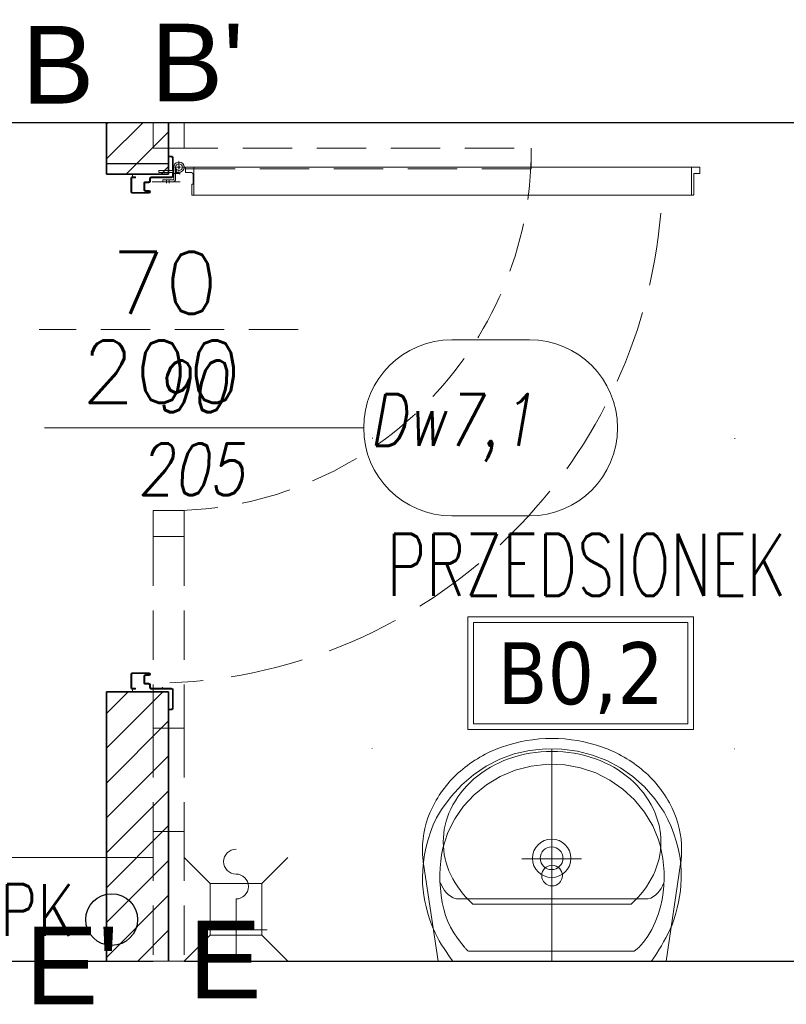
# Model space of a CAD drawing. Header units: millimetres. Extents: x 28291 to 177760, y -399809 to -170937.
# Tile 142 of 256: x 52119 to 52267, y -195422 to -195232. Entities that reach past the tile are written whole.
import ezdxf
from ezdxf.enums import TextEntityAlignment as Align

# ---------------------------------------------------------------- set-up
doc = ezdxf.new("R2010")
doc.units = ezdxf.units.MM
for name, pattern in [('CENTER', [0.6, 0.375, -0.075, 0.075, -0.075]), ('DOT', [6.35, 0, -6.35]), ('Hidden Line', [391.222223, 282.222223, -109]), ('HIDDEN2', [4.7625, 3.175, -1.5875])]:
    doc.linetypes.add(name, pattern=pattern)
doc.layers.get('0').update_dxf_attribs({"lineweight": 0})
for name, color, linetype, lineweight in [('!! 0_ Istn-sciany', 3, 'Continuous', 30), ('!! 0_ Istn-widok', 1, 'Continuous', 15), ('!! 0_Opis_pom', 9, 'Continuous', 13), ('Dimension (ISO)', 7, 'Continuous', 25)]:
    doc.layers.add(name, color=color, linetype=linetype, lineweight=lineweight)
for name, color, linetype, lineweight, true_color in [('!! 0_Istn-armatura', 9, 'Continuous', 9, 0x808080), ('!! 1_drzwi-linia - zrealizowane', 7, 'Continuous', 5, 0x7a7a7a), ('!! 1_PROJ ŚCIANY  - zrealizowane', 9, 'Continuous', 35, 0x808080), ('!! 2 ZABUDOWA GK-MDF', 7, 'Continuous', 13, 0x7a7a7a), ('!! 2_Hatch_zamurowania', 7, 'Continuous', 5, 0xc6c8c8), ('!! 2_OPIS DRZWI ZREAZL', 7, 'Continuous', 5, 0xb5b5b5), ('!! 2_WYPOS- SANITARNE - zrealizowane', 9, 'Continuous', 0, 0x808080)]:
    doc.layers.add(name, color=color, linetype=linetype, lineweight=lineweight, true_color=true_color)
doc.layers.add('!! 0_opis pionów', color=4, linetype='Continuous')
doc.layers.add('!! 2_oznaczenia narozniki', color=7, linetype='Continuous')
doc.layers.add('!! 2_WYBURZENIA DO REMONTU', color=7, linetype='Continuous', lineweight=0, true_color=0x4d4d4d, plot=False)
doc.styles.add('50', font='ROMANS.shx', dxfattribs={"width": 0.8, "height": 10})
doc.styles.add('ARCHETYP', font='romans.shx', dxfattribs={"height": 15})
doc.styles.add('ARIAL', font='tahoma.ttf')
doc.styles.add('Note Text (ISO)', font='tahoma.ttf')
doc.styles.add('TXT', font='simplex.shx')
doc.dimstyles.new('Default (ISO)', dxfattribs={"dimscale": 5, "dimtxt": 5, "dimasz": 5, "dimexe": 3.175, "dimexo": 0, "dimgap": 0.762, "dimtad": 1, "dimdec": 0, "dimrnd": 1e-08, "dimzin": 0, "dimtxsty": 'Note Text (ISO)', "dimcen": 0.09, "dimdle": 10, "dimclrd": 256, "dimclre": 256, "dimclrt": 256, "dimazin": 0, "dimtfac": 0.70104, "dimtmove": 0, "dimatfit": 3, "dimfxl": 1, "dimtolj": 1, "dimtzin": 0, "dimlwd": -1, "dimlwe": -1, "dimarcsym": 0})

# ---------------------------------------------------------------- blocks, each defined once
blk = doc.blocks.new('A$C578D6593')
for p, q in [((-26.36, 0), (-29.16, 18.76)), ((17.64, 0), (20.43, 18.76)), ((-19.63, 11), (10.9, 11)), ((-26.36, 0), (17.64, 0))]:
    blk.add_line(p, q)
blk.add_circle((-4.36, 16.5), 2)
for centre, radius, start, end in [((-4.36, 14), 29, 90, 109.6071), ((-4.36, 14), 29, 70.3929, 90), ((-5.67, 17.67), 25.11, 109.6071, 130.6955), ((-4.36, 15.5), 25, 90, 109.6071), ((-4.36, 15.5), 25, 70.3929, 90), ((-3.06, 17.67), 25.11, 49.3045, 70.3929), ((-5.67, 19.17), 21.11, 109.6071, 130.6955), ((-3.06, 19.17), 21.11, 49.3045, 70.3929), ((-7.68, 20), 22.03, 130.6955, 154.2825), ((-1.05, 20), 22.03, 25.7175, 49.3045), ((-7.68, 21.5), 18.03, 130.6955, 154.2825), ((-1.05, 21.5), 18.03, 25.7175, 49.3045), ((-10.79, 21.5), 18.58, 154.2825, 180), ((-10.79, 23), 14.58, 154.2825, 180), ((2.06, 23), 14.58, 0, 25.7175), ((2.06, 21.5), 18.58, 0, 25.7175), ((-10.79, 23), 14.58, 180, 205.7175), ((2.06, 23), 14.58, 334.2825, 0), ((-10.79, 21.5), 18.58, 180, 188.4794), ((2.06, 21.5), 18.58, 351.5206, 0), ((-7.68, 24.5), 18.03, 205.7175, 228.4823), ((-1.05, 24.5), 18.03, 311.5177, 334.2825)]:
    blk.add_arc(centre, radius, start, end)
blk = doc.blocks.new('A$C19D82A3D')
for points in [[(-5, 10), (-10, 15)], [(5, 10), (10, 15)], [(-5, 0), (-10, -5)], [(5, 0), (10, -5)]]:
    blk.add_lwpolyline(points)
blk.add_lwpolyline([(-5, 10), (5, 10), (5, 0), (-5, 0)], close=True)
blk = doc.blocks.new('A$C22F40D41')
for points in [[(6, -6), (6, 6)], [(0, 0), (12, 0)]]:
    blk.add_lwpolyline(points)
for centre, start, end in [((19.2, 0), 0, 180), ((14.4, 0), 180, 0)]:
    blk.add_arc(centre, 2.4, start, end)
blk = doc.blocks.new('A$C527aaae0')
at = {"lineweight": 5}
for points in [[(0, 0), (0, -0.4111)], [(0.1863, -0.1214), (0.1863, -0.1211)], [(0.1863, -0.1211), (0.1863, -0.1214)], [(-0.0573, -0.1985), (0.0582, -0.1985)]]:
    blk.add_lwpolyline(points, dxfattribs=at)
for points in [[(0.1915, -0.001), (0.1975, -0.0093), (0.203, -0.0173), (0.2082, -0.025), (0.213, -0.0326), (0.2175, -0.0402), (0.2216, -0.0479), (0.2255, -0.0558), (0.2292, -0.0639), (0.2328, -0.0735), (0.2366, -0.0845), (0.2399, -0.0953), (0.2429, -0.1061), (0.2453, -0.1169), (0.2473, -0.1278), (0.2487, -0.1389), (0.2495, -0.1502), (0.2498, -0.1618), (0.2492, -0.1766), (0.2478, -0.1918), (0.2457, -0.2067), (0.2428, -0.2214), (0.239, -0.2358), (0.2344, -0.25), (0.2289, -0.2639), (0.2225, -0.2775), (0.2132, -0.2936), (0.1947, -0.319), (0.174, -0.3415), (0.1513, -0.361), (0.1268, -0.3776), (0.1005, -0.391), (0.0726, -0.4011), (0.0432, -0.4079), (0.0125, -0.4112), (-0.0191, -0.4105), (-0.0495, -0.4063), (-0.0786, -0.3988), (-0.1062, -0.3881), (-0.1321, -0.3743), (-0.1563, -0.3574), (-0.1786, -0.3374), (-0.1988, -0.3143), (-0.2168, -0.2883), (-0.2237, -0.2746), (-0.2299, -0.2608), (-0.2353, -0.2468), (-0.24, -0.2327), (-0.2438, -0.2183), (-0.2467, -0.2037), (-0.2487, -0.1888), (-0.2498, -0.1735), (-0.2497, -0.1595), (-0.249, -0.1479), (-0.2479, -0.1367), (-0.2463, -0.1256), (-0.2444, -0.1148), (-0.242, -0.104), (-0.2392, -0.0932), (-0.2359, -0.0823), (-0.2322, -0.0712), (-0.2282, -0.0623), (-0.2242, -0.0541), (-0.22, -0.0461), (-0.2157, -0.0381), (-0.2113, -0.0303), (-0.2067, -0.0225), (-0.2019, -0.0148), (-0.1969, -0.0071), (-0.1921, -0.001)], [(0.1608, -0.0198), (0.1622, -0.0209), (0.1634, -0.022), (0.1645, -0.023), (0.1654, -0.024), (0.1663, -0.025), (0.1672, -0.0261), (0.1682, -0.0273), (0.1692, -0.0287), (0.1739, -0.0344), (0.1821, -0.0451), (0.1893, -0.0557), (0.1954, -0.0665), (0.2007, -0.0776), (0.2051, -0.0891), (0.2087, -0.1012), (0.2116, -0.114), (0.2138, -0.1277), (0.2152, -0.1416), (0.216, -0.1551), (0.2162, -0.1682), (0.2158, -0.181), (0.2146, -0.1937), (0.2128, -0.2063), (0.2103, -0.2189), (0.2069, -0.2316), (0.2007, -0.2493), (0.1874, -0.2756), (0.1704, -0.3001), (0.1499, -0.3221), (0.1263, -0.3413), (0.1, -0.3573), (0.0711, -0.3696), (0.0402, -0.3777), (0.0074, -0.3812), (-0.0248, -0.3802), (-0.0555, -0.3745), (-0.0846, -0.3645), (-0.1119, -0.3506), (-0.1369, -0.3331), (-0.1592, -0.3122), (-0.1785, -0.2885), (-0.1945, -0.2622), (-0.2053, -0.2373), (-0.2088, -0.2247), (-0.2117, -0.2119), (-0.2139, -0.1991), (-0.2155, -0.1862), (-0.2165, -0.1732), (-0.2167, -0.1601), (-0.2161, -0.147), (-0.2148, -0.1337), (-0.2129, -0.12), (-0.2097, -0.1056), (-0.2052, -0.0909), (-0.1995, -0.0763), (-0.1928, -0.0622), (-0.1851, -0.049), (-0.1767, -0.0372), (-0.1676, -0.0271), (-0.159, -0.0198)]]:
    blk.add_lwpolyline(points, close=True)
blk.add_lwpolyline([(0.2151, -0.1518), (0.2126, -0.1464), (0.21, -0.1415), (0.2071, -0.1372), (0.2038, -0.1333), (0.2, -0.1297), (0.1955, -0.1264), (0.1903, -0.1232), (0.1842, -0.1211), (-0.1851, -0.1211), (-0.1909, -0.1228), (-0.1959, -0.1256), (-0.2003, -0.1289), (-0.2043, -0.1326), (-0.2078, -0.1367), (-0.2109, -0.1413), (-0.2137, -0.1463), (-0.2163, -0.1518), (-0.2163, -0.1521)])
at = {"linetype": 'DOT'}
blk.add_lwpolyline([(-0.3533, -0.4109), (0.3467, -0.4109), (0.3467, -1.0109), (-0.3533, -1.0109)], close=True, dxfattribs=at)
for radius in [0.0371, 0.0219]:
    blk.add_circle((0.0005, -0.1995), radius)
blk = doc.blocks.new('zaw-dr-90-p')
at = {"color": 2, "linetype": 'CENTER', "ltscale": 0.2}
for p, q in [((24.5, 24), (31, 24)), ((12, 0), (-12, 0)), ((0, 12), (0, -12)), ((24.5, 19), (31, 19))]:
    blk.add_line(p, q, dxfattribs=at)
at = {"ltscale": 0.2}
for p, q in [((10, 12), (6.5, 12)), ((10, 0), (10, 6.5))]:
    blk.add_line(p, q, dxfattribs=at)
blk.add_lwpolyline([(10, 10), (10, 39), (6.5, 39), (6.5, 10)], dxfattribs=at)
blk.add_lwpolyline([(0, 6.5), (23.5, 6.5, 0.414214), (28, 11), (28, 31), (24.5, 31), (24.5, 11, -0.414214), (23.5, 10), (0, 10, 4.561698), (7.6, 6.5), (4.9, 4.2)], format="xyb", dxfattribs=at)
blk.add_lwpolyline([(-0.2, -0.2), (-2.5, -0.2), (-2.5, 0.2), (-0.2, 0.2), (-0.2, 2.5), (0.2, 2.5), (0.2, 0.2), (2.8, 0.2), (2.8, -0.2), (0.2, -0.2), (0.2, -2.8), (-0.2, -2.8)], close=True)
blk.add_circle((0, 0), 6.5, dxfattribs=at)
blk = doc.blocks.new('drzwi 90- sc 12')
for p, q in [((-13616.12, 20410.26), (-13620.22, 20410.26)), ((-13616.12, 20410.26), (-13620, 20410.26)), ((-13618.17, 20410.26), (-13616.22, 20410.26)), ((-13618.17, 20410.26), (-13616.22, 20410.26)), ((-13616.12, 20410.26), (-13616.12, 20411.46)), ((-13616.12, 20411.46), (-13615.02, 20411.46)), ((-13614.92, 20411.36), (-13614.92, 20313.77)), ((-13620.32, 20410.16), (-13620.32, 20313.77)), ((-13614.92, 20409.86), (-13620.32, 20409.86)), ((-13620.32, 20313.47), (-13620.32, 20317.97)), ((-13614.92, 20312.27), (-13614.92, 20317.97)), ((-13614.92, 20313.77), (-13620.32, 20313.77)), ((-13618.22, 20313.37), (-13620.22, 20313.37)), ((-13618.22, 20313.67), (-13618.22, 20313.37)), ((-13618.22, 20313.67), (-13616.42, 20313.67)), ((-13615.92, 20313.17), (-13615.92, 20312.17)), ((-13615.92, 20312.17), (-13615.02, 20312.17)), ((-13617.77, 20311.12), (-13617.77, 20305.72)), ((-13617.77, 20311.12), (-13617.77, 20305.72)), ((-13616.17, 20309.92), (-13617.37, 20309.92)), ((-13616.17, 20309.92), (-13616.17, 20311.02)), ((-13715.57, 20308.32), (-13715.57, 20308.56)), ((-13715.57, 20307.69), (-13715.57, 20308.56)), ((-13715.57, 20307.82), (-13715.57, 20308.56)), ((-13715.57, 20307.72), (-13715.37, 20307.72)), ((-13715.77, 20301.96), (-13716.27, 20301.96)), ((-13616.77, 20301.96), (-13616.27, 20301.96))]:
    blk.add_line(p, q)
for points in [[(-13665.27, 20284.96), (-13665.27, 20325.83)], [(-13615.57, 20309.64), (-13615.32, 20309.64), (-13615.32, 20309.82), (-13616.32, 20309.82), (-13616.32, 20309.64), (-13615.92, 20309.64)]]:
    blk.add_lwpolyline(points)
at = {"ltscale": 0.2}
for points in [[(-13715.57, 20307.51), (-13715.57, 20309.48, 0.414214), (-13715.91, 20309.82), (-13719.43, 20309.82, 0.414214), (-13719.77, 20309.48), (-13719.77, 20308.92), (-13719.59, 20308.92), (-13719.59, 20309.48, -0.414214), (-13719.43, 20309.64), (-13716.97, 20309.64)], [(-13716.97, 20309.64), (-13715.91, 20309.64, -0.414214), (-13715.75, 20309.48), (-13715.75, 20307.51)], [(-13615.92, 20309.64), (-13616.63, 20309.64, 0.414214), (-13616.79, 20309.48), (-13616.79, 20305.58, -0.414214), (-13617.13, 20305.24), (-13617.58, 20305.24, 0.414214), (-13617.74, 20305.08), (-13617.74, 20304.48, -0.414214), (-13618.08, 20304.14), (-13619.26, 20304.14, -0.414214), (-13619.6, 20304.48), (-13619.6, 20305.15, 1), (-13619.79, 20305.15), (-13619.79, 20301.96, 0.414214), (-13619.63, 20301.8), (-13617.11, 20301.8, 0.414214), (-13616.95, 20301.96), (-13616.95, 20302.52), (-13616.77, 20302.52), (-13616.77, 20301.96, -0.414214), (-13617.11, 20301.62), (-13619.63, 20301.62, -0.414214), (-13619.97, 20301.96), (-13619.97, 20305.15, -1), (-13619.42, 20305.15), (-13619.42, 20304.48, 0.414214), (-13619.26, 20304.32), (-13618.08, 20304.32, 0.414214), (-13617.92, 20304.48), (-13617.92, 20305.08, -0.414214), (-13617.58, 20305.42), (-13617.13, 20305.42, 0.414214), (-13616.97, 20305.58), (-13616.97, 20309.48, -0.414214), (-13616.63, 20309.82), (-13613.11, 20309.82, -0.414214), (-13612.77, 20309.48), (-13612.77, 20308.92), (-13612.95, 20308.92), (-13612.95, 20309.48, 0.414214), (-13613.11, 20309.64), (-13615.57, 20309.64)], [(-13715.75, 20307.76), (-13715.75, 20305.58, 0.414214), (-13715.41, 20305.24), (-13714.96, 20305.24, -0.414214), (-13714.8, 20305.08), (-13714.8, 20304.48, 0.414214), (-13714.46, 20304.14), (-13713.28, 20304.14, 0.414214), (-13712.94, 20304.48), (-13712.94, 20305.15, -1), (-13712.75, 20305.15), (-13712.75, 20301.96, -0.414214), (-13712.91, 20301.8), (-13715.43, 20301.8, -0.414214), (-13715.59, 20301.96), (-13715.59, 20302.52), (-13715.77, 20302.52), (-13715.77, 20301.96, 0.414214), (-13715.43, 20301.62), (-13712.91, 20301.62, 0.414214), (-13712.57, 20301.96), (-13712.57, 20305.15, 1), (-13713.12, 20305.15), (-13713.12, 20304.48, -0.414214), (-13713.28, 20304.32), (-13714.46, 20304.32, -0.414214), (-13714.62, 20304.48), (-13714.62, 20305.08, 0.414214), (-13714.96, 20305.42), (-13715.41, 20305.42, -0.414214), (-13715.57, 20305.58), (-13715.57, 20307.64)]]:
    blk.add_lwpolyline(points, format="xyb", dxfattribs=at)
at = {"lineweight": 30}
for points in [[(-13716.27, 20308.92), (-13721.27, 20308.92)], [(-13716.27, 20308.92), (-13716.27, 20296.92)], [(-13614.27, 20308.92), (-13609.27, 20308.92)], [(-13614.27, 20308.92), (-13614.27, 20296.92)]]:
    blk.add_lwpolyline(points, dxfattribs=at)
blk.add_lwpolyline([(-13616.79, 20308.82), (-13616.97, 20308.82), (-13616.97, 20307.42), (-13616.79, 20307.42)], close=True)
for centre, radius, start, end in [((-13620.22, 20410.16), 0.1, 90, 180), ((-13615.02, 20411.36), 0.1, 0, 90), ((-13620.22, 20313.47), 0.1, 180, 270), ((-13616.42, 20313.17), 0.5, 0, 90), ((-13615.02, 20312.27), 0.1, 270, 0), ((-13616.27, 20311.02), 0.1, 0, 90)]:
    blk.add_arc(centre, radius, start, end)
at = {"linetype": 'Hidden Line', "lineweight": 9, "ltscale": 0.05}
blk.add_arc((-13615.5, 20305.14), 99.12, 94.8005, 177.6944, dxfattribs=at)
at = {"xscale": 0.09999999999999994, "yscale": 0.09999999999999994, "zscale": 0.09999999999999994, "rotation": 180.0000000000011}
blk.add_blockref('zaw-dr-90-p', (-13614.92, 20310.92), dxfattribs=at)
blk = doc.blocks.new('1_ok-opis')
blk.add_line((0, 111.61), (0, 50))
for points in [[(-17, 128.61), (-17, 143.61)], [(17, 128.61), (17, 143.61)]]:
    blk.add_lwpolyline(points)
for centre, start, end in [((0, 143.61), 0, 180), ((0, 128.61), 180, 0)]:
    blk.add_arc(centre, 17, start, end)
at = {"style": 'ARCHETYP'}
for tag, height, rotation, p in [('NR', 12, 90, (0, 136.9)), ('NR', 12, 270, (0, 136.9)), ('SZEROKOŚĆ', 10, 270, (8, 78.29)), ('SZEROKOŚĆ', 10, 90, (-8, 78.29)), ('WYSOKOŚĆ', 10, 270, (-8, 78.29)), ('WYSOKOŚĆ', 10, 90, (8, 78.29))]:
    blk.add_attdef(tag, text='', height=height, rotation=rotation, dxfattribs=at).set_placement(p, align=Align.MIDDLE)
blk = doc.blocks.new('*D1405')
at = {"layer": 'DEFPOINTS', "color": 0, "transparency": 16777216}
for p in [(-689.8, 120.2), (510.2, 120.2), (510.2, 18.8)]:
    blk.add_point(p, dxfattribs=at)
at = {"layer": 'Dimension (ISO)', "transparency": 16777216}
for p, q in [((-689.8, 120.2), (-689.8, 2.9)), ((510.2, 120.2), (510.2, 2.9)), ((-664.8, 18.8), (485.2, 18.8))]:
    blk.add_line(p, q, dxfattribs=at)
for points in [[(-664.8, 22.9), (-664.8, 14.6), (-689.8, 18.8)], [(485.2, 22.9), (485.2, 14.6), (510.2, 18.8)]]:
    blk.add_solid(points, dxfattribs=at)
at = {"layer": 'Dimension (ISO)', "lineweight": 9, "transparency": 16777216, "insert": (-160.6, 48.6), "char_height": 25, "attachment_point": 1, "style": 'Note Text (ISO)'}
blk.add_mtext('\\A1;1200', dxfattribs=at)
blk = doc.blocks.new('A$C11ef928a')
at = {"layer": 'Dimension (ISO)', "lineweight": 9}
dim = blk.add_linear_dim(base=(510.2, 18.8), p1=(-689.8, 120.2), p2=(510.2, 120.2), angle=180, dimstyle='Default (ISO)', override={"dimdec": 0, "dimlfac": 1, "dimtp": 0, "dimtm": 0, "dimtdec": 2, "dimtofl": 0, "dimatfit": 1}, dxfattribs=at)
dim.commit()
dim.dimension.update_dxf_attribs({"geometry": '*D1405', "text_midpoint": (-125.7, 18.8), "dimtype": 128})

msp = doc.modelspace()

# ---------------------------------------------------------------- hatches: boundary and pattern name
at = {"layer": '!! 2_Hatch_zamurowania'}
h = msp.add_hatch(dxfattribs=at)
h.set_pattern_fill('ANSI31', color=256, scale=1.5)
h.set_pattern_definition([(45, (-1e-06, 326), (-3.36759605, 3.36759605), [])])
h.paths.add_polyline_path([(52147.71142, -195251.5883), (52135.71142, -195251.5883), (52135.71142, -195261.5883), (52147.71142, -195261.5883)])
h = msp.add_hatch(dxfattribs=at)
h.set_pattern_fill('ANSI31', color=256, scale=1.5)
h.set_pattern_definition([(45, (3e-07, 64), (-3.36759605, 3.36759605), [])])
h.paths.add_polyline_path([(52147.71143, -195413.5883), (52135.71142, -195413.5883), (52135.71142, -195361.5883), (52147.71143, -195361.5883)])

# ---------------------------------------------------------------- linework, layer by layer
at = {"layer": '!! 0_ Istn-sciany'}
for points in [[(52004.71142, -195251.5883), (52304.71142, -195251.5883)], [(52030.71142, -195413.5883), (52144.71142, -195413.5883)], [(52150.71142, -195413.5883), (52292.71142, -195413.5883)]]:
    msp.add_lwpolyline(points, dxfattribs=at)
at = {"layer": '!! 0_ Istn-widok'}
msp.add_lwpolyline([(52144.71142, -195413.5883), (52150.71142, -195413.5883)], dxfattribs=at)
at = {"layer": '!! 0_opis pionów'}
msp.add_circle((52136.71142, -195405.5883), 5, dxfattribs=at)
at = {"layer": '!! 0_Opis_pom', "ltscale": 0.7}
for points in [[(52205.4748, -195368.86297), (52248.9948, -195368.86297), (52248.9948, -195347.10297), (52205.4748, -195347.10297)], [(52206.5628, -195367.77497), (52247.9068, -195367.77497), (52247.9068, -195348.19097), (52206.5628, -195348.19097)]]:
    msp.add_lwpolyline(points, close=True, dxfattribs=at)
at = {"layer": '!! 1_PROJ ŚCIANY  - zrealizowane'}
for points in [[(52135.71142, -195261.5883), (52135.71142, -195251.5883)], [(52147.71142, -195261.5883), (52147.71142, -195251.5883)], [(52135.71142, -195261.5883), (52147.71142, -195261.5883)], [(52135.71142, -195413.5883), (52135.71142, -195361.5883)], [(52135.71142, -195361.5883), (52147.71142, -195361.5883)], [(52147.71142, -195413.5883), (52147.71142, -195361.5883)]]:
    msp.add_lwpolyline(points, dxfattribs=at)
at = {"layer": '!! 2 ZABUDOWA GK-MDF'}
msp.add_lwpolyline([(52030.71142, -195393.5883), (52144.71142, -195393.5883)], dxfattribs=at)
at = {"layer": '!! 2_WYBURZENIA DO REMONTU'}
msp.add_lwpolyline([(52135.71142, -195251.5883), (52147.71142, -195251.5883)], dxfattribs=at)
for points in [[(52147.71142, -195251.5883), (52135.71142, -195251.5883), (52135.71142, -195261.5883), (52147.71142, -195261.5883)], [(52147.71143, -195413.5883), (52135.71142, -195413.5883), (52135.71142, -195361.5883), (52147.71143, -195361.5883)]]:
    msp.add_lwpolyline(points, close=True, dxfattribs=at)
at = {"layer": '!! 2_WYBURZENIA DO REMONTU', "linetype": 'HIDDEN2', "ltscale": 3}
for points in [[(52150.71142, -195256.5883), (52150.71142, -195251.5883), (52144.71142, -195251.5883), (52144.71142, -195256.5883)], [(52217.71142, -195260.5883), (52147.71142, -195260.5883), (52147.71142, -195256.5883), (52217.71142, -195256.5883)], [(52150.71142, -195326.5883), (52150.71142, -195331.5883), (52144.71142, -195331.5883), (52144.71142, -195326.5883)]]:
    msp.add_lwpolyline(points, close=True, dxfattribs=at)
for points in [[(52172.71142, -195291.5883), (52122.71142, -195291.5883)], [(52144.71142, -195331.5883), (52150.71142, -195331.5883)], [(52144.71142, -195331.5883), (52144.71142, -195368.5883)], [(52150.71142, -195331.5883), (52150.71142, -195368.5883)], [(52144.71142, -195368.5883), (52150.71142, -195368.5883)], [(52144.71142, -195368.5883), (52144.71142, -195388.5883)], [(52150.71142, -195368.5883), (52150.71142, -195388.5883)], [(52144.71142, -195388.5883), (52144.71142, -195413.5883)], [(52144.71142, -195388.5883), (52150.71142, -195388.5883)], [(52150.71142, -195388.5883), (52150.71142, -195413.5883)]]:
    msp.add_lwpolyline(points, dxfattribs=at)
msp.add_arc((52147.71142, -195256.5883), 70, 270, 0, dxfattribs=at)

# ---------------------------------------------------------------- block references
at = {"layer": '!! 0_Istn-armatura', "rotation": 90}
msp.add_blockref('A$C22F40D41', (52160.71142, -195413.5883), dxfattribs=at)
at = {"layer": '!! 0_Istn-armatura', "xscale": -1, "rotation": 270}
msp.add_blockref('A$C19D82A3D', (52155.71142, -195403.5883), dxfattribs=at)
at = {"layer": '!! 1_drzwi-linia - zrealizowane', "xscale": -1, "rotation": 270}
msp.add_blockref('drzwi 90- sc 12', (31838.78709, -181645.3186), dxfattribs=at)
at = {"layer": '!! 2_OPIS DRZWI ZREAZL'}
ref = msp.add_blockref('1_ok-opis', (52073.74598, -195310.58827), dxfattribs=dict(at, rotation=270.0000036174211))
ref.add_attrib('WYSOKOŚĆ', '205', dxfattribs={"layer": '0', "height": 10, "rotation": 180.0000036, "style": '50', "oblique": 10, "text_generation_flag": 6, "width": 0.8}).set_placement((52152.03683, -195318.58826), align=Align.MIDDLE)
ref.add_attrib('SZEROKOŚĆ', '90', dxfattribs={"layer": '0', "height": 10, "rotation": 180.0000036, "style": '50', "oblique": 10, "text_generation_flag": 6, "width": 0.8}).set_placement((52152.03683, -195302.58826), align=Align.MIDDLE)
ref.add_attrib('NR', 'Dw7,1', dxfattribs={"layer": '0', "height": 10, "rotation": 180.0000036, "style": '50', "oblique": 10, "text_generation_flag": 6, "width": 0.8}).set_placement((52202.35722, -195310.58826), align=Align.MIDDLE)
at = {"layer": '!! 2_WYBURZENIA DO REMONTU', "linetype": 'HIDDEN2', "ltscale": 3, "xscale": -1}
msp.add_blockref('A$C578D6593', (52217.3478, -195413.5883), dxfattribs=at)
at = {"layer": '!! 2_WYPOS- SANITARNE - zrealizowane', "xscale": 100, "yscale": 100, "zscale": 100, "rotation": 180}
msp.add_blockref('A$C527aaae0', (52221.68137, -195413.69118), dxfattribs=at)
at = {"xscale": -0.1, "yscale": 0.1, "zscale": 0.1, "rotation": 90}
msp.add_blockref('A$C11ef928a', (82225.12684, -195364.3052), dxfattribs=at)

# ---------------------------------------------------------------- texts
at = {"layer": '!! 0_opis pionów', "style": 'ARCHETYP', "width": 0.8}
msp.add_text('PK', height=10, rotation=0, dxfattribs=at).set_placement((52115.16238, -195408.73403))
at = {"layer": '!! 0_Opis_pom', "ltscale": 0.7, "style": 'TXT', "width": 0.7}
msp.add_text('PRZEDSIONEK', height=12, dxfattribs=at).set_placement((52228.34993, -195343.05665), align=Align.CENTER)
at = {"layer": '!! 0_Opis_pom', "ltscale": 0.7, "style": 'ARIAL'}
msp.add_attdef('B0,2', text='', height=11.968, dxfattribs=at).set_placement((52227.2348, -195357.98297), align=Align.MIDDLE_CENTER)
at = {"layer": '!! 2_oznaczenia narozniki', "char_height": 15, "attachment_point": 1, "style": 'TXT'}
for s, insert in [('{\\fArial|b0|i0|c238|p34;B}', (52119.36439, -195232.94964)), ("{\\fArial|b0|i0|c238|p34;B'}", (52144.23502, -195232.52461)), ("{\\fArial|b0|i0|c238|p34;E'}", (52120.07696, -195406.94556)), ('{\\fArial|b0|i0|c238|p34;E}', (52151.60794, -195405.78152))]:
    msp.add_mtext_dynamic_manual_height_columns(s, width=15, gutter_width=75, heights=[15], dxfattribs=dict(at, insert=insert))
at = {"layer": '!! 2_WYBURZENIA DO REMONTU', "linetype": 'HIDDEN2', "ltscale": 3, "style": 'ARCHETYP'}
for s, p in [('70', (52136.68862, -195288.5883)), ('200', (52130.90735, -195305.73544))]:
    msp.add_text(s, height=12, rotation=360, dxfattribs=at).set_placement(p)

doc.saveas('drawing.dxf')
